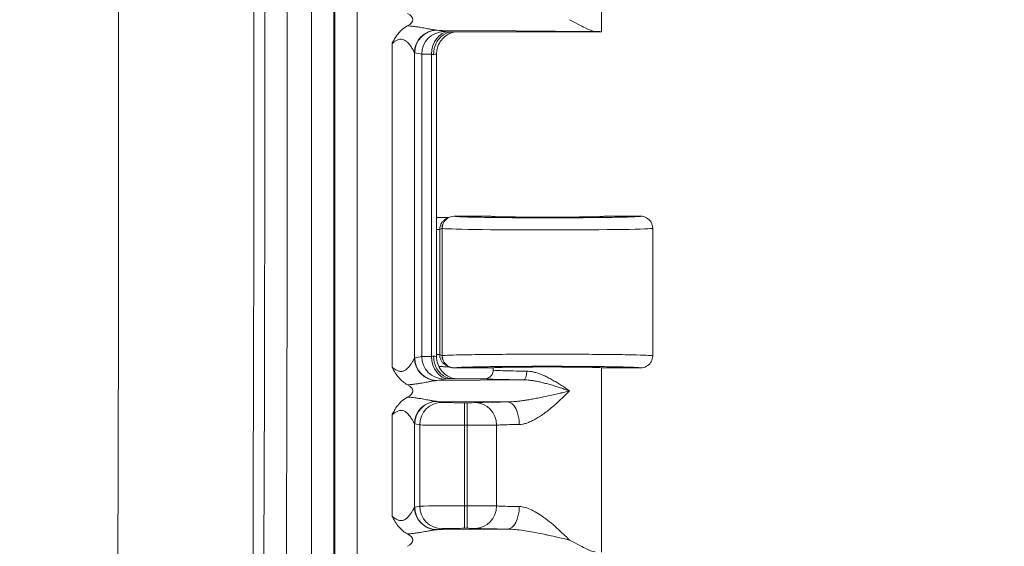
# Model space of a CAD drawing. Header units: inches. Extents: x 0 to 153, y 3 to 96.
# Tile 96 of 132: x 128.27 to 131.11, y 51.09 to 52.61. Entities that reach past the tile are written whole.
import ezdxf

# ---------------------------------------------------------------- set-up
doc = ezdxf.new("R2010")
doc.units = ezdxf.units.IN
doc.header["$LTSCALE"] = 4.5
doc.header["$MEASUREMENT"] = 0
for name, color, linetype, lineweight in [('Dimension (ANSI)', 7, 'Continuous', 9), ('Visible (ANSI)', 7, 'Continuous', 18), ('Visible Narrow (ANSI)', 7, 'Continuous', 5)]:
    doc.layers.add(name, color=color, linetype=linetype, lineweight=lineweight)
doc.styles.add('Note Text (ANSI)', font='arial.ttf')
doc.dimstyles.new('.XXX', dxfattribs={"dimscale": 4.5, "dimtxt": 0.095, "dimasz": 0.125, "dimexe": 0.1875, "dimexo": 0.063, "dimgap": 0.0625, "dimtad": 0, "dimtih": 1, "dimtoh": 1, "dimdec": 3, "dimrnd": 1e-08, "dimzin": 0, "dimdsep": 46, "dimtxsty": 'Note Text (ANSI)', "dimblk": 'Filled-1', "dimcen": 0.09, "dimdle": 0.45, "dimclrd": 256, "dimclre": 256, "dimclrt": 256, "dimadec": 0, "dimazin": 1, "dimtfac": 1.263158, "dimtofl": 0, "dimtmove": 0, "dimatfit": 3, "dimfxl": 1, "dimtolj": 1, "dimtzin": 4, "dimlwd": -1, "dimlwe": -1, "dimarcsym": 0})

# ---------------------------------------------------------------- blocks, each defined once
blk = doc.blocks.new('Filled-1')
at = {"color": 0}
for p, q in [((0, 0), (-1, 0.25)), ((-1, 0.25), (-1, -0.25)), ((-1, 0), (0, 0)), ((-1, -0.25), (0, 0))]:
    blk.add_line(p, q, dxfattribs=at)
at = {"color": 0, "flags": 128}
blk.add_lwpolyline([(-1, -0.25), (0, 0), (-1, 0.25), (-1, -0.25)], dxfattribs=at)
at = {"color": 0}
blk.add_solid([(-1, -0.25), (0, 0), (-1, 0.25), (-1, -0.25)], dxfattribs=at)
blk = doc.blocks.new('*D68')
at = {"layer": 'Defpoints', "color": 0, "transparency": 16777216}
for p in [(128.2716, 63.3379), (128.2716, 41.3129), (133.1091, 41.3129)]:
    blk.add_point(p, dxfattribs=at)
at = {"layer": 'Dimension (ANSI)', "transparency": 16777216}
for p, q in [((128.5551, 63.3379), (133.9529, 63.3379)), ((133.1091, 62.7754), (133.1091, 52.8251)), ((133.1091, 41.8754), (133.1091, 51.8257)), ((128.5551, 41.3129), (133.9529, 41.3129))]:
    blk.add_line(p, q, dxfattribs=at)
at = {"layer": 'Dimension (ANSI)', "transparency": 16777216, "xscale": 0.5625, "yscale": 0.5625, "zscale": 0.5625}
for p, rotation in [((133.1091, 63.3379), 90), ((133.1091, 41.3129), 270)]:
    blk.add_blockref('Filled-1', p, dxfattribs=dict(at, rotation=rotation))
at = {"layer": 'Dimension (ANSI)', "transparency": 16777216, "insert": (132.3842, 52.5438), "char_height": 0.4275, "attachment_point": 1, "style": 'Note Text (ANSI)'}
blk.add_mtext('\\A1;22.03', dxfattribs=at)

msp = doc.modelspace()

# ---------------------------------------------------------------- linework, layer by layer
at = {"layer": 'Visible (ANSI)'}
for p, q in [((129.9504, 52.5754), (129.9504, 53.1075)), ((129.417, 52.5899), (129.417, 52.5899)), ((129.4191, 52.5896), (129.4191, 52.5896)), ((129.4439, 52.5854), (129.4439, 52.5854)), ((129.5223, 52.5754), (129.9504, 52.5754)), ((129.4742, 51.6393), (129.4742, 52.5115)), ((129.4742, 52.0404), (129.4756, 52.0404)), ((129.5096, 52.0405), (129.5027, 52.037)), ((129.5106, 52.0406), (129.5106, 52.0406)), ((129.6304, 52.0441), (129.5252, 52.0441)), ((130.0629, 52.0441), (129.9579, 52.0441)), ((129.5076, 52.039), (129.5077, 52.039)), ((130.0979, 52.0091), (130.0979, 51.6416)), ((129.417, 51.609), (129.417, 51.609)), ((129.4191, 51.6047), (129.4191, 51.6047)), ((129.5027, 51.6138), (129.5096, 51.6103)), ((129.5106, 51.6102), (129.5106, 51.6102)), ((129.5252, 51.6066), (129.6304, 51.6066)), ((129.6379, 51.6004), (129.6379, 51.6075)), ((129.9504, 51.0754), (129.9504, 51.6075)), ((129.9579, 51.6066), (130.0629, 51.6066)), ((129.417, 51.5609), (129.417, 51.5609)), ((129.4439, 51.5654), (129.4439, 51.5654)), ((129.6129, 51.5754), (129.5223, 51.5754)), ((129.417, 51.5199), (129.417, 51.5199)), ((129.4191, 51.5196), (129.4191, 51.5196)), ((129.4439, 51.5154), (129.4439, 51.5154)), ((129.417, 51.179), (129.417, 51.179)), ((129.4191, 51.1747), (129.4191, 51.1747)), ((129.4439, 51.1354), (129.4439, 51.1354)), ((129.417, 51.1309), (129.417, 51.1309))]:
    msp.add_line(p, q, dxfattribs=at)
for centre, major_axis, ratio, start_param, end_param in [((129.3352, 52.6104), (0.0702, 0), 0.412637, 5.621879, 6.945485), ((129.7941, 52.5754), (0.1562, 0), 0.017455, 6.275185, 6.772124), ((129.5252, 52.0091), (0, 0.035), 0.999239, 0, 1.570796), ((129.7941, 52.0441), (0.1638, 0), 0.017455, 3.141593, 6.283185), ((129.5252, 51.6416), (0, -0.035), 0.999239, 4.712389, 6.283185), ((129.7941, 51.6066), (0.1638, 0), 0.017455, 0, 3.141593), ((129.3352, 51.5404), (0.0702, 0), 0.412637, 5.621879, 6.945485), ((129.3352, 51.1104), (0.0702, 0), 0.412637, 5.621879, 6.945485)]:
    msp.add_ellipse(centre, major_axis=major_axis, ratio=ratio, start_param=start_param, end_param=end_param, dxfattribs=at)
for points, knots in [([(129.8576, 52.6104), (129.8733, 52.6025), (129.8905, 52.5931), (129.9138, 52.5816), (129.9247, 52.5769), (129.9321, 52.5767)], [0.0000001, 0.0000001, 0.0000001, 0.0000001, 0.1445086, 0.1445086, 0.2629399, 0.2629399, 0.2629399, 0.2629399]), ([(129.3458, 52.5418), (129.3461, 52.5424), (129.3464, 52.543), (129.3467, 52.5435), (129.3488, 52.5475), (129.351, 52.5514), (129.3532, 52.5552), (129.3557, 52.5593), (129.3583, 52.5633), (129.3613, 52.5673), (129.3619, 52.5681), (129.3626, 52.569), (129.3633, 52.5698), (129.3663, 52.5736), (129.3697, 52.5773), (129.3735, 52.5807), (129.3785, 52.5852), (129.3842, 52.5892), (129.3906, 52.5926)], [0, 0, 0, 0, 0.0298708, 0.0298708, 0.0298708, 0.2316667, 0.2316667, 0.2316667, 0.4514503, 0.4514503, 0.4514503, 0.5, 0.5, 0.5, 0.7152093, 0.7152093, 0.7152093, 1, 1, 1, 1]), ([(129.4658, 52.5104), (129.4658, 52.5218), (129.4684, 52.5332), (129.4734, 52.543), (129.4783, 52.5527), (129.4854, 52.5609), (129.4939, 52.5666), (129.5025, 52.5723), (129.5126, 52.5754), (129.5223, 52.5754)], [0, 0, 0, 0, 0.3333333, 0.3333333, 0.3333333, 0.6666667, 0.6666667, 0.6666667, 1, 1, 1, 1]), ([(129.5279, 52.5754), (129.5269, 52.5752), (129.5256, 52.575), (129.5229, 52.5743), (129.5215, 52.574), (129.5181, 52.573), (129.5161, 52.5722), (129.5108, 52.57), (129.5075, 52.5683), (129.4997, 52.5634), (129.4952, 52.5596), (129.4868, 52.5505), (129.483, 52.5447), (129.4773, 52.5323), (129.4754, 52.5255), (129.4744, 52.5163), (129.4742, 52.5139), (129.4742, 52.5115)], [0.1318312, 0.1318312, 0.1318312, 0.1318312, 0.1457618, 0.1457618, 0.1578682, 0.1578682, 0.1748023, 0.1748023, 0.202833, 0.202833, 0.2464071, 0.2464071, 0.2978662, 0.2978662, 0.3504103, 0.3504103, 0.3686126, 0.3686126, 0.3686126, 0.3686126]), ([(129.4756, 52.0404), (129.4791, 52.0404), (129.4826, 52.0404), (129.4898, 52.0404), (129.4935, 52.0404), (129.5014, 52.0405), (129.506, 52.0406), (129.5099, 52.0406)], [-0.05177883, -0.05177883, -0.05177883, -0.05177883, -0.04080932, -0.04080932, -0.02835262, -0.02835262, -0.01327893, -0.01327893, -0.01327893, -0.01327893]), ([(130.0629, 52.0441), (130.069, 52.0441), (130.0751, 52.0425), (130.0804, 52.0394), (130.0857, 52.0364), (130.0901, 52.0319), (130.0932, 52.0266), (130.0962, 52.0213), (130.0979, 52.0152), (130.0979, 52.0091)], [0, 0, 0, 0, 0.333333, 0.333333, 0.333333, 0.666667, 0.666667, 0.666667, 1, 1, 1, 1]), ([(129.4658, 51.6404), (129.4658, 51.6291), (129.4683, 51.6178), (129.4733, 51.608), (129.4782, 51.5981), (129.4856, 51.5897), (129.4941, 51.5841), (129.5026, 51.5784), (129.5122, 51.5754), (129.5223, 51.5754)], [0, 0, 0, 0, 0.333333, 0.333333, 0.333333, 0.666667, 0.666667, 0.666667, 1, 1, 1, 1]), ([(129.4742, 51.6393), (129.4742, 51.6323), (129.4754, 51.6252), (129.4799, 51.612), (129.4832, 51.6057), (129.4915, 51.5947), (129.4965, 51.5898), (129.5049, 51.584), (129.5078, 51.5823), (129.5136, 51.5795), (129.5164, 51.5784), (129.5211, 51.5769), (129.5229, 51.5764), (129.5254, 51.5758), (129.5263, 51.5757), (129.5273, 51.5755), (129.5276, 51.5754), (129.5279, 51.5754)], [0, 0, 0, 0, 0.0535076, 0.0535076, 0.1061106, 0.1061106, 0.1586962, 0.1586962, 0.1843358, 0.1843358, 0.2080063, 0.2080063, 0.2241532, 0.2241532, 0.2327129, 0.2327129, 0.2367123, 0.2367123, 0.2367123, 0.2367123]), ([(130.0979, 51.6416), (130.0979, 51.6355), (130.0962, 51.6294), (130.0932, 51.6241), (130.0917, 51.6215), (130.0897, 51.619), (130.0876, 51.6169), (130.0855, 51.6148), (130.083, 51.6129), (130.0804, 51.6113), (130.0751, 51.6083), (130.069, 51.6066), (130.0629, 51.6066)], [0, 0, 0, 0, 0.333333, 0.333333, 0.333333, 0.50007, 0.50007, 0.50007, 0.666667, 0.666667, 0.666667, 1, 1, 1, 1]), ([(129.3905, 51.5582), (129.381, 51.5633), (129.3725, 51.5701), (129.3652, 51.5787), (129.3579, 51.5872), (129.3518, 51.5975), (129.3458, 51.609)], [0, 0, 0, 0, 0.5, 0.5, 0.5, 1, 1, 1, 1]), ([(129.5099, 51.6102), (129.5058, 51.6102), (129.5016, 51.6103), (129.4936, 51.6103), (129.4899, 51.6104), (129.4844, 51.6104), (129.4827, 51.6104), (129.481, 51.6104)], [-0.09532598, -0.09532598, -0.09532598, -0.09532598, -0.05709417, -0.05709417, -0.0267272, -0.0267272, -0.01370059, -0.01370059, -0.01370059, -0.01370059]), ([(129.6129, 51.5754), (129.6172, 51.5754), (129.6216, 51.5766), (129.6254, 51.5787), (129.629, 51.5808), (129.6321, 51.5839), (129.6343, 51.5874)], [0, 0, 0, 0, 0.3333333, 0.3333333, 0.3333333, 0.6523027, 0.6523027, 0.6523027, 0.6523027]), ([(129.3458, 51.4718), (129.3461, 51.4724), (129.3464, 51.473), (129.3467, 51.4735), (129.3488, 51.4775), (129.351, 51.4814), (129.3532, 51.4852), (129.3557, 51.4893), (129.3583, 51.4933), (129.3613, 51.4973), (129.3619, 51.4981), (129.3626, 51.499), (129.3633, 51.4998), (129.3663, 51.5036), (129.3697, 51.5073), (129.3735, 51.5107), (129.3785, 51.5152), (129.3842, 51.5192), (129.3906, 51.5226)], [0, 0, 0, 0, 0.0298692, 0.0298692, 0.0298692, 0.2316567, 0.2316567, 0.2316567, 0.4514363, 0.4514363, 0.4514363, 0.5, 0.5, 0.5, 0.7151985, 0.7151985, 0.7151985, 1, 1, 1, 1]), ([(129.3905, 51.1282), (129.381, 51.1333), (129.3725, 51.1401), (129.3652, 51.1487), (129.3579, 51.1572), (129.3518, 51.1675), (129.3458, 51.179)], [0, 0, 0, 0, 0.5, 0.5, 0.5, 1, 1, 1, 1]), ([(129.8576, 51.1104), (129.8733, 51.1025), (129.8905, 51.0931), (129.9138, 51.0816), (129.9247, 51.0769), (129.9321, 51.0767)], [0.0000001, 0.0000001, 0.0000001, 0.0000001, 0.1445086, 0.1445086, 0.2629399, 0.2629399, 0.2629399, 0.2629399])]:
    msp.add_open_spline(points, degree=3, knots=knots, dxfattribs=at)
for points in [[(129.5077, 51.6117), (129.5077, 51.6117), (129.5077, 51.6117), (129.5076, 51.6117)], [(129.6343, 51.5874), (129.6354, 51.5893), (129.6363, 51.5914), (129.6369, 51.5935)], [(129.6369, 51.5935), (129.6375, 51.5955), (129.6378, 51.5975), (129.6379, 51.5995)], [(129.6379, 51.6004), (129.6379, 51.6004), (129.6379, 51.6004), (129.6379, 51.6004)], [(129.6379, 51.5995), (129.6379, 51.5998), (129.6379, 51.6001), (129.6379, 51.6004)]]:
    msp.add_open_spline(points, degree=3, dxfattribs=at)
at = {"layer": 'Visible Narrow (ANSI)'}
for p, q in [((129.1134, 62.2844), (129.1134, 42.3664)), ((129.1784, 62.2844), (129.1784, 42.3664)), ((129.1804, 42.3646), (129.1804, 62.2862)), ((129.2454, 42.3646), (129.2454, 62.2862)), ((129.9321, 52.5767), (129.4761, 52.5803)), ((129.4761, 52.5803), (129.4962, 52.5763)), ((129.3458, 52.5418), (129.3458, 51.609)), ((129.4106, 52.5158), (129.4106, 51.635)), ((129.4114, 52.5153), (129.4315, 52.5113)), ((129.4315, 52.5113), (129.4315, 51.6395)), ((129.4598, 52.5107), (129.4598, 51.6401)), ((129.5255, 52.044), (129.5252, 52.0441)), ((129.4833, 52.0057), (129.4742, 52.0057)), ((129.4902, 52.0091), (129.4833, 52.0057)), ((129.4833, 51.6451), (129.4833, 52.0057)), ((129.4906, 52.009), (129.4902, 52.0091)), ((129.4906, 52.009), (129.4906, 51.6418)), ((129.4833, 51.6451), (129.4742, 51.6451)), ((129.4833, 51.6451), (129.4902, 51.6416)), ((129.4114, 51.6355), (129.4315, 51.6395)), ((129.4902, 51.6416), (129.4906, 51.6418)), ((129.5252, 51.6066), (129.5255, 51.6068)), ((129.4761, 51.5705), (129.4962, 51.5745)), ((129.4761, 51.5705), (129.7251, 51.5725)), ((129.6792, 51.5087), (129.4761, 51.5103)), ((129.4761, 51.5103), (129.4904, 51.5075)), ((129.5551, 51.4414), (129.5551, 51.5064)), ((129.5551, 51.5064), (129.5626, 51.5064)), ((129.5626, 51.4414), (129.5626, 51.5064)), ((129.3458, 51.4718), (129.3458, 51.179)), ((129.4106, 51.4458), (129.4106, 51.205)), ((129.4114, 51.4453), (129.4256, 51.4425)), ((129.4256, 51.4425), (129.4256, 51.2083)), ((129.5551, 51.4414), (129.5551, 51.2094)), ((129.5551, 51.4414), (129.5626, 51.4414)), ((129.5626, 51.4414), (129.5626, 51.2094)), ((129.4114, 51.2055), (129.4256, 51.2083)), ((129.5551, 51.2094), (129.5626, 51.2094)), ((129.5551, 51.1444), (129.5551, 51.2094)), ((129.5626, 51.1444), (129.5626, 51.2094)), ((129.4761, 51.1405), (129.4904, 51.1433)), ((129.4761, 51.1405), (129.6792, 51.1421)), ((129.5551, 51.1444), (129.5626, 51.1444))]:
    msp.add_line(p, q, dxfattribs=at)
for radius in [319.9569, 320.3469, 320.3784, 320.4434]:
    msp.add_arc((-191.3998, 52.3254), radius, 358.624571, 1.375429, dxfattribs=at)
for centre, major_axis, ratio, start_param, end_param in [((129.4753, 52.5158), (0.0468, 0.0451), 0.992154, 0.841753, 2.370204), ((129.4761, 52.5153), (0.0127, 0.0637), 0.996044, 0.197689, 1.766964), ((129.4774, 52.6335), (-0.0012, -0.0532), 0.908647, 6.219111, 6.281758), ((129.4962, 52.5113), (0.0127, 0.0637), 0.996044, 0.197683, 1.766962), ((129.5104, 52.5107), (0.0014, 0.065), 0.777979, 0.027761, 1.587613), ((129.4115, 52.6404), (0, -0.1251), 0.08715, 6.193125, 6.265792), ((129.561, 52.5114), (-0.13, 0), 0.008725, 0.087251, 0.679208), ((129.4093, 52.5093), (0.0649, 0), 0.034645, 0.516406, 0.679082), ((129.5255, 52.009), (0.0156, 0.0313), 0.999239, 0.46383, 2.034018), ((129.7941, 52.0091), (-0.3038, 0), 0.015443, 0.034907, 3.141593), ((129.4753, 51.635), (-0.0468, 0.0451), 0.992154, 0.771406, 2.29985), ((129.4761, 51.6355), (0.0127, -0.0637), 0.996044, 4.516222, 6.085497), ((129.561, 51.6394), (-0.13, 0), 0.008726, 5.603966, 6.195927), ((129.4962, 51.6395), (0.0127, -0.0637), 0.996044, 4.516222, 6.085496), ((129.4093, 51.6415), (0.0649, 0), 0.034688, 5.604124, 5.766803), ((129.5104, 51.6401), (0.0014, -0.065), 0.777979, 4.695572, 6.255426), ((129.5256, 51.6418), (0.0156, -0.0313), 0.999239, 4.249159, 5.818936), ((129.7251, 51.5974), (-0.0002, -0.025), 0.380981, 0.018875, 1.573531), ((129.4753, 51.4458), (0.0468, 0.0451), 0.992154, 0.841753, 2.370204), ((129.4761, 51.4453), (0.0127, 0.0637), 0.996044, 0.197689, 1.766964), ((129.4904, 51.4425), (0.0127, 0.0637), 0.996044, 0.19769, 1.766964), ((129.4774, 51.5635), (-0.0012, -0.0532), 0.908647, 6.219111, 6.281758), ((129.5626, 51.5069), (0.025, 0), 0.017456, 4.712414, 5.936139), ((129.5861, 51.4417), (-0.0031, 0.0649), 0.940262, 4.66704, 6.23191), ((129.6792, 51.4437), (-0.0007, 0.065), 0.519437, 4.706878, 6.262761), ((129.4115, 51.5704), (0, -0.1251), 0.08715, 6.193125, 6.265792), ((129.5626, 51.4419), (0.09, 0), 0.004848, 4.712397, 5.936172), ((129.4753, 51.205), (-0.0468, 0.0451), 0.992154, 0.771406, 2.29985), ((129.4761, 51.2055), (0.0127, -0.0637), 0.996044, 4.516222, 6.085497), ((129.5551, 51.2082), (-0.13, 0), 0.008727, 4.712402, 6.195919), ((129.4904, 51.2083), (0.0127, -0.0637), 0.996044, 4.516222, 6.085496), ((129.5861, 51.2091), (-0.0031, -0.0649), 0.940262, 0.051282, 1.616122), ((129.6792, 51.2071), (-0.0007, -0.065), 0.519512, 0.020338, 1.576249)]:
    msp.add_ellipse(centre, major_axis=major_axis, ratio=ratio, start_param=start_param, end_param=end_param, dxfattribs=at)
for points, knots in [([(129.3906, 52.5926), (129.3956, 52.5923), (129.4003, 52.5919), (129.4049, 52.5914), (129.4094, 52.5909), (129.4137, 52.5904), (129.4176, 52.5898), (129.4216, 52.5893), (129.4252, 52.5887), (129.4285, 52.5881), (129.4318, 52.5876), (129.4348, 52.5871), (129.4376, 52.5866), (129.4404, 52.5861), (129.443, 52.5856), (129.4455, 52.5851), (129.4479, 52.5847), (129.4501, 52.5843), (129.4522, 52.5839), (129.4542, 52.5835), (129.4561, 52.5831), (129.4579, 52.5828), (129.4597, 52.5825), (129.4613, 52.5822), (129.4627, 52.582), (129.4642, 52.5817), (129.4656, 52.5815), (129.4668, 52.5813), (129.4681, 52.5811), (129.4692, 52.5809), (129.4702, 52.5808), (129.4713, 52.5807), (129.4722, 52.5806), (129.4731, 52.5805)], [0.0000007, 0.0000007, 0.0000007, 0.0000007, 0.0909091, 0.0909091, 0.0909091, 0.1818182, 0.1818182, 0.1818182, 0.2727273, 0.2727273, 0.2727273, 0.3636364, 0.3636364, 0.3636364, 0.4545455, 0.4545455, 0.4545455, 0.5454545, 0.5454545, 0.5454545, 0.6363636, 0.6363636, 0.6363636, 0.7272727, 0.7272727, 0.7272727, 0.8181818, 0.8181818, 0.8181818, 0.9090909, 0.9090909, 0.9090909, 1, 1, 1, 1]), ([(129.3458, 52.5418), (129.3484, 52.5437), (129.3509, 52.5455), (129.3534, 52.5472), (129.3559, 52.5488), (129.3585, 52.5503), (129.361, 52.5515), (129.3635, 52.5526), (129.366, 52.5535), (129.3686, 52.5539), (129.3711, 52.5543), (129.3737, 52.5543), (129.3762, 52.5538), (129.3786, 52.5533), (129.3811, 52.5522), (129.3833, 52.5509), (129.3856, 52.5495), (129.3877, 52.5479), (129.3896, 52.5461), (129.3915, 52.5443), (129.3932, 52.5425), (129.3947, 52.5407), (129.3962, 52.5389), (129.3976, 52.5372), (129.3988, 52.5355), (129.4, 52.5339), (129.4011, 52.5323), (129.402, 52.5308), (129.403, 52.5294), (129.4038, 52.528), (129.4046, 52.5267), (129.4054, 52.5255), (129.406, 52.5243), (129.4066, 52.5233), (129.4072, 52.5222), (129.4077, 52.5213), (129.4082, 52.5205), (129.4086, 52.5197), (129.409, 52.519), (129.4093, 52.5183), (129.4096, 52.5177), (129.4099, 52.5172), (129.4101, 52.5168), (129.4103, 52.5164), (129.4105, 52.516), (129.4106, 52.5158)], [0, 0, 0, 0, 0.0666667, 0.0666667, 0.0666667, 0.1333333, 0.1333333, 0.1333333, 0.2, 0.2, 0.2, 0.2666667, 0.2666667, 0.2666667, 0.3333333, 0.3333333, 0.3333333, 0.4, 0.4, 0.4, 0.4666667, 0.4666667, 0.4666667, 0.5333333, 0.5333333, 0.5333333, 0.6, 0.6, 0.6, 0.6666667, 0.6666667, 0.6666667, 0.7333333, 0.7333333, 0.7333333, 0.8, 0.8, 0.8, 0.8666667, 0.8666667, 0.8666667, 0.9333333, 0.9333333, 0.9333333, 1, 1, 1, 1]), ([(129.4962, 52.5763), (129.4968, 52.5762), (129.4982, 52.5761), (129.5003, 52.576), (129.5004, 52.576), (129.5006, 52.576), (129.5007, 52.576), (129.503, 52.5759), (129.5062, 52.5758), (129.5104, 52.5757)], [0, 0, 0, 0, 0.4747361, 0.4747361, 0.4747361, 0.5, 0.5, 0.5, 1, 1, 1, 1]), ([(129.4658, 52.5104), (129.4686, 52.5106), (129.4728, 52.5109), (129.4742, 52.5113), (129.4742, 52.5115)], [0, 0, 0, 0, 0.5, 0.9673261, 0.9673261, 0.9673261, 0.9673261]), ([(130.0629, 52.0441), (130.0629, 52.0438), (130.0609, 52.0435), (130.0568, 52.0431), (130.0553, 52.043), (130.0535, 52.0429), (130.0515, 52.0428), (130.045, 52.0424), (130.0359, 52.042), (130.0243, 52.0417), (130.0222, 52.0416), (130.0201, 52.0416), (130.0179, 52.0415), (130.0038, 52.0412), (129.9866, 52.0408), (129.967, 52.0405), (129.9664, 52.0405), (129.9657, 52.0405), (129.9651, 52.0405), (129.9447, 52.0402), (129.9219, 52.04), (129.8975, 52.0398), (129.8954, 52.0398), (129.8932, 52.0398), (129.8911, 52.0398), (129.8686, 52.0396), (129.845, 52.0395), (129.8211, 52.0395), (129.8156, 52.0395), (129.8102, 52.0394), (129.8047, 52.0394), (129.7838, 52.0394), (129.7628, 52.0395), (129.7423, 52.0395), (129.7339, 52.0396), (129.7255, 52.0396), (129.7173, 52.0396), (129.7002, 52.0397), (129.6836, 52.0398), (129.6678, 52.04), (129.6574, 52.0401), (129.6474, 52.0402), (129.6379, 52.0403), (129.626, 52.0405), (129.6149, 52.0406), (129.6047, 52.0408), (129.5943, 52.041), (129.5849, 52.0412), (129.5766, 52.0414), (129.5703, 52.0415), (129.5645, 52.0417), (129.5595, 52.0418), (129.5515, 52.0421), (129.5452, 52.0423), (129.5403, 52.0426), (129.538, 52.0427), (129.536, 52.0428), (129.5342, 52.0429), (129.5299, 52.0432), (129.5274, 52.0435), (129.5262, 52.0438), (129.5259, 52.0438), (129.5257, 52.0439), (129.5255, 52.044)], [0, 0, 0, 0, 0.0661777, 0.0661777, 0.0661777, 0.0909091, 0.0909091, 0.0909091, 0.1681587, 0.1681587, 0.1681587, 0.1818182, 0.1818182, 0.1818182, 0.269862, 0.269862, 0.269862, 0.2727273, 0.2727273, 0.2727273, 0.3636364, 0.3636364, 0.3636364, 0.3715853, 0.3715853, 0.3715853, 0.4545455, 0.4545455, 0.4545455, 0.4733454, 0.4733454, 0.4733454, 0.5454545, 0.5454545, 0.5454545, 0.5749069, 0.5749069, 0.5749069, 0.6363636, 0.6363636, 0.6363636, 0.6767631, 0.6767631, 0.6767631, 0.7272727, 0.7272727, 0.7272727, 0.778755, 0.778755, 0.778755, 0.8181818, 0.8181818, 0.8181818, 0.88, 0.88, 0.88, 0.9090909, 0.9090909, 0.9090909, 0.98157, 0.98157, 0.98157, 1, 1, 1, 1]), ([(129.4833, 52.0057), (129.4833, 52.0075), (129.4836, 52.0114), (129.4852, 52.0176), (129.4882, 52.0239), (129.4928, 52.0301), (129.4981, 52.0345), (129.5017, 52.0365), (129.5027, 52.037)], [0, 0, 0, 0, 0.1428571, 0.2857143, 0.4285714, 0.5714286, 0.7142857, 0.7661053, 0.7661053, 0.7661053, 0.7661053]), ([(129.5027, 51.6138), (129.5019, 51.6142), (129.499, 51.6158), (129.494, 51.6195), (129.4885, 51.6261), (129.4844, 51.6347), (129.4833, 51.6415), (129.4833, 51.6451)], [0.3720059, 0.3720059, 0.3720059, 0.3720059, 0.4285714, 0.5714286, 0.7142857, 0.8571429, 1, 1, 1, 1]), ([(129.3458, 51.609), (129.3463, 51.6086), (129.3468, 51.6082), (129.3473, 51.6079), (129.3506, 51.6055), (129.3536, 51.6033), (129.3567, 51.6015), (129.3576, 51.601), (129.3585, 51.6005), (129.3594, 51.6001), (129.3621, 51.5987), (129.3647, 51.5977), (129.3672, 51.5972), (129.3684, 51.5969), (129.3696, 51.5967), (129.3708, 51.5966), (129.3728, 51.5965), (129.3746, 51.5966), (129.3764, 51.597), (129.3777, 51.5973), (129.3789, 51.5977), (129.3801, 51.5982), (129.3814, 51.5988), (129.3826, 51.5995), (129.3838, 51.6002), (129.3851, 51.601), (129.3863, 51.6019), (129.3874, 51.6028), (129.3882, 51.6034), (129.389, 51.6041), (129.3897, 51.6048), (129.391, 51.606), (129.3921, 51.6071), (129.3932, 51.6083), (129.3937, 51.6088), (129.3941, 51.6094), (129.3946, 51.6099), (129.3957, 51.6112), (129.3968, 51.6126), (129.3978, 51.6139), (129.398, 51.6142), (129.3982, 51.6145), (129.3985, 51.6148), (129.3996, 51.6163), (129.4005, 51.6177), (129.4014, 51.619), (129.4015, 51.6192), (129.4016, 51.6193), (129.4017, 51.6194), (129.4026, 51.6209), (129.4035, 51.6222), (129.4043, 51.6235), (129.405, 51.6248), (129.4057, 51.6259), (129.4064, 51.627), (129.4064, 51.6272), (129.4065, 51.6273), (129.4066, 51.6274), (129.4071, 51.6284), (129.4076, 51.6292), (129.408, 51.63), (129.4081, 51.6302), (129.4082, 51.6304), (129.4083, 51.6306), (129.4087, 51.6312), (129.4089, 51.6318), (129.4092, 51.6323), (129.4093, 51.6325), (129.4094, 51.6327), (129.4095, 51.6329), (129.4097, 51.6333), (129.4099, 51.6336), (129.4101, 51.6339), (129.4102, 51.6341), (129.4103, 51.6343), (129.4103, 51.6345), (129.4104, 51.6347), (129.4105, 51.6348), (129.4106, 51.635)], [0, 0, 0, 0, 0.009557, 0.009557, 0.009557, 0.0714286, 0.0714286, 0.0714286, 0.0895597, 0.0895597, 0.0895597, 0.1428571, 0.1428571, 0.1428571, 0.1687848, 0.1687848, 0.1687848, 0.2142857, 0.2142857, 0.2142857, 0.2482034, 0.2482034, 0.2482034, 0.2857143, 0.2857143, 0.2857143, 0.3274285, 0.3274285, 0.3274285, 0.3571429, 0.3571429, 0.3571429, 0.4066429, 0.4066429, 0.4066429, 0.4285714, 0.4285714, 0.4285714, 0.4859161, 0.4859161, 0.4859161, 0.5, 0.5, 0.5, 0.5651615, 0.5651615, 0.5651615, 0.5714286, 0.5714286, 0.5714286, 0.6428571, 0.6428571, 0.6428571, 0.7142857, 0.7142857, 0.7142857, 0.72364, 0.72364, 0.72364, 0.7857143, 0.7857143, 0.7857143, 0.8029065, 0.8029065, 0.8029065, 0.8571429, 0.8571429, 0.8571429, 0.8821476, 0.8821476, 0.8821476, 0.9285714, 0.9285714, 0.9285714, 0.9614561, 0.9614561, 0.9614561, 1, 1, 1, 1]), ([(129.4106, 51.635), (129.4107, 51.6351), (129.411, 51.6353), (129.4112, 51.6354), (129.4114, 51.6355)], [0.0000001, 0.0000001, 0.0000001, 0.0000001, 0.5, 1, 1, 1, 1]), ([(129.4742, 51.6393), (129.4742, 51.6395), (129.4728, 51.6399), (129.4686, 51.6402), (129.4658, 51.6404)], [0.0327045, 0.0327045, 0.0327045, 0.0327045, 0.5, 1, 1, 1, 1]), ([(129.5255, 51.6068), (129.5259, 51.607), (129.527, 51.6072), (129.5288, 51.6074), (129.5311, 51.6076), (129.5343, 51.6079), (129.5387, 51.6081), (129.543, 51.6083), (129.5484, 51.6086), (129.5547, 51.6088), (129.5599, 51.609), (129.5658, 51.6091), (129.5722, 51.6093), (129.5815, 51.6095), (129.5919, 51.6098), (129.6035, 51.61), (129.6098, 51.6101), (129.6164, 51.6102), (129.6234, 51.6103), (129.6379, 51.6105), (129.6537, 51.6107), (129.6704, 51.6108), (129.6762, 51.6109), (129.6821, 51.6109), (129.688, 51.611), (129.7076, 51.6111), (129.7282, 51.6112), (129.7492, 51.6113), (129.7531, 51.6113), (129.7571, 51.6113), (129.7611, 51.6113), (129.7847, 51.6114), (129.8087, 51.6114), (129.8322, 51.6113), (129.8338, 51.6113), (129.8353, 51.6113), (129.8368, 51.6113), (129.8618, 51.6112), (129.8863, 51.6111), (129.9092, 51.6109), (129.91, 51.6109), (129.9108, 51.6109), (129.9116, 51.6109), (129.9336, 51.6107), (129.9541, 51.6104), (129.9723, 51.6102), (129.9749, 51.6101), (129.9774, 51.6101), (129.9798, 51.61), (129.9957, 51.6098), (130.0097, 51.6095), (130.0214, 51.6092), (130.0245, 51.6091), (130.0275, 51.609), (130.0303, 51.6089), (130.0396, 51.6086), (130.047, 51.6083), (130.0524, 51.6079), (130.0547, 51.6078), (130.0566, 51.6077), (130.0582, 51.6075), (130.0613, 51.6072), (130.0629, 51.6069), (130.0629, 51.6066)], [0, 0, 0, 0, 0.0404823, 0.0404823, 0.0404823, 0.0909091, 0.0909091, 0.0909091, 0.1408952, 0.1408952, 0.1408952, 0.1818182, 0.1818182, 0.1818182, 0.2405294, 0.2405294, 0.2405294, 0.2727273, 0.2727273, 0.2727273, 0.3402922, 0.3402922, 0.3402922, 0.3636364, 0.3636364, 0.3636364, 0.4400719, 0.4400719, 0.4400719, 0.4545455, 0.4545455, 0.4545455, 0.5398613, 0.5398613, 0.5398613, 0.5454545, 0.5454545, 0.5454545, 0.6363636, 0.6363636, 0.6363636, 0.6396598, 0.6396598, 0.6396598, 0.7272727, 0.7272727, 0.7272727, 0.739467, 0.739467, 0.739467, 0.8181818, 0.8181818, 0.8181818, 0.8392196, 0.8392196, 0.8392196, 0.9090909, 0.9090909, 0.9090909, 0.9393164, 0.9393164, 0.9393164, 1, 1, 1, 1]), ([(129.6379, 51.6004), (129.6379, 51.6001), (129.6425, 51.5994), (129.6625, 51.5986), (129.6937, 51.5979), (129.7204, 51.5976), (129.7346, 51.5974)], [0.0005234, 0.0005234, 0.0005234, 0.0005234, 0.25, 0.5, 0.75, 1, 1, 1, 1]), ([(129.7346, 51.5974), (129.7374, 51.5974), (129.7404, 51.5972), (129.7435, 51.5968), (129.7466, 51.5965), (129.7497, 51.5959), (129.7531, 51.5952), (129.7564, 51.5944), (129.7598, 51.5935), (129.7634, 51.5924), (129.767, 51.5913), (129.7707, 51.59), (129.7746, 51.5885), (129.7784, 51.587), (129.7824, 51.5853), (129.7864, 51.5835), (129.7904, 51.5817), (129.7944, 51.5797), (129.7985, 51.5775), (129.8026, 51.5754), (129.8068, 51.5731), (129.8109, 51.5708), (129.815, 51.5684), (129.8191, 51.566), (129.8232, 51.5635), (129.8272, 51.561), (129.8313, 51.5584), (129.8352, 51.5558), (129.8391, 51.5532), (129.843, 51.5506), (129.8467, 51.548), (129.8505, 51.5455), (129.8541, 51.5429), (129.8576, 51.5404)], [0.0000002, 0.0000002, 0.0000002, 0.0000002, 0.0909091, 0.0909091, 0.0909091, 0.1818182, 0.1818182, 0.1818182, 0.2727273, 0.2727273, 0.2727273, 0.3636364, 0.3636364, 0.3636364, 0.4545455, 0.4545455, 0.4545455, 0.5454545, 0.5454545, 0.5454545, 0.6363636, 0.6363636, 0.6363636, 0.7272727, 0.7272727, 0.7272727, 0.8181818, 0.8181818, 0.8181818, 0.9090909, 0.9090909, 0.9090909, 1, 1, 1, 1]), ([(129.3905, 51.5582), (129.3957, 51.5585), (129.4054, 51.5593), (129.4174, 51.5609), (129.4278, 51.5625), (129.4367, 51.564), (129.4445, 51.5655), (129.4512, 51.5667), (129.4571, 51.5678), (129.4622, 51.5687), (129.4665, 51.5695), (129.4702, 51.57), (129.4722, 51.5702), (129.4731, 51.5703)], [0, 0, 0, 0, 0.0909091, 0.1818182, 0.2727273, 0.3636364, 0.4545455, 0.5454545, 0.6363636, 0.7272727, 0.8181818, 0.9090909, 0.999999, 0.999999, 0.999999, 0.999999]), ([(129.4962, 51.5745), (129.4964, 51.5745), (129.4967, 51.5746), (129.4972, 51.5746), (129.4977, 51.5747), (129.4983, 51.5747), (129.499, 51.5747), (129.4997, 51.5748), (129.5006, 51.5748), (129.5017, 51.5749), (129.5028, 51.5749), (129.504, 51.5749), (129.5055, 51.575), (129.5069, 51.575), (129.5085, 51.5751), (129.5104, 51.5751)], [0, 0, 0, 0, 0.2, 0.2, 0.2, 0.4, 0.4, 0.4, 0.6, 0.6, 0.6, 0.8, 0.8, 0.8, 1, 1, 1, 1]), ([(129.5104, 51.5751), (129.5126, 51.5752), (129.5164, 51.5753), (129.5207, 51.5753), (129.5223, 51.5754)], [0, 0, 0, 0, 0.5, 0.9999904, 0.9999904, 0.9999904, 0.9999904]), ([(129.6129, 51.5754), (129.6128, 51.5751), (129.6179, 51.5745), (129.641, 51.5736), (129.6774, 51.5729), (129.7079, 51.5726), (129.7251, 51.5725)], [0, 0, 0, 0, 0.25, 0.5, 0.75, 0.9999993, 0.9999993, 0.9999993, 0.9999993]), ([(129.7251, 51.5725), (129.7279, 51.5724), (129.7309, 51.5723), (129.734, 51.5721), (129.7371, 51.5719), (129.7403, 51.5716), (129.7437, 51.5712), (129.7471, 51.5708), (129.7506, 51.5703), (129.7544, 51.5697), (129.7581, 51.5691), (129.762, 51.5683), (129.766, 51.5675), (129.77, 51.5667), (129.7742, 51.5658), (129.7785, 51.5647), (129.7827, 51.5637), (129.7871, 51.5626), (129.7915, 51.5614), (129.796, 51.5602), (129.8005, 51.5589), (129.805, 51.5576), (129.8095, 51.5563), (129.814, 51.5549), (129.8185, 51.5535), (129.8231, 51.5521), (129.8276, 51.5506), (129.832, 51.5491), (129.8364, 51.5477), (129.8408, 51.5462), (129.8451, 51.5447), (129.8493, 51.5433), (129.8535, 51.5418), (129.8576, 51.5404)], [0, 0, 0, 0, 0.0909091, 0.0909091, 0.0909091, 0.1818182, 0.1818182, 0.1818182, 0.2727273, 0.2727273, 0.2727273, 0.3636364, 0.3636364, 0.3636364, 0.4545455, 0.4545455, 0.4545455, 0.5454545, 0.5454545, 0.5454545, 0.6363636, 0.6363636, 0.6363636, 0.7272727, 0.7272727, 0.7272727, 0.8181818, 0.8181818, 0.8181818, 0.9090909, 0.9090909, 0.9090909, 1, 1, 1, 1]), ([(129.6792, 51.5087), (129.6818, 51.5087), (129.6847, 51.5088), (129.6878, 51.5089), (129.6908, 51.509), (129.6941, 51.5092), (129.6975, 51.5095), (129.701, 51.5098), (129.7046, 51.5101), (129.7084, 51.5105), (129.7122, 51.511), (129.7162, 51.5115), (129.7204, 51.512), (129.7245, 51.5126), (129.7288, 51.5132), (129.7333, 51.5139), (129.7378, 51.5146), (129.7425, 51.5154), (129.7474, 51.5163), (129.7523, 51.5172), (129.7573, 51.5181), (129.7626, 51.5191), (129.7679, 51.5201), (129.7733, 51.5212), (129.779, 51.5224), (129.7846, 51.5235), (129.7905, 51.5248), (129.7965, 51.5261), (129.8026, 51.5274), (129.8089, 51.5289), (129.8154, 51.5304), (129.821, 51.5316), (129.8267, 51.533), (129.8326, 51.5344), (129.8336, 51.5346), (129.8347, 51.5349), (129.8357, 51.5351), (129.8416, 51.5365), (129.8477, 51.538), (129.854, 51.5395), (129.8552, 51.5398), (129.8564, 51.5401), (129.8576, 51.5404)], [0, 0, 0, 0, 0.083333, 0.083333, 0.083333, 0.166667, 0.166667, 0.166667, 0.25, 0.25, 0.25, 0.333333, 0.333333, 0.333333, 0.416667, 0.416667, 0.416667, 0.5, 0.5, 0.5, 0.583333, 0.583333, 0.583333, 0.666667, 0.666667, 0.666667, 0.75, 0.75, 0.75, 0.833333, 0.833333, 0.833333, 0.904288, 0.904288, 0.904288, 0.916667, 0.916667, 0.916667, 0.986789, 0.986789, 0.986789, 1, 1, 1, 1]), ([(129.713, 51.4437), (129.7158, 51.4437), (129.7187, 51.444), (129.7219, 51.4445), (129.7251, 51.4451), (129.7284, 51.4459), (129.7319, 51.4469), (129.7354, 51.448), (129.739, 51.4493), (129.7428, 51.4509), (129.7465, 51.4524), (129.7504, 51.4543), (129.7544, 51.4564), (129.7585, 51.4585), (129.7626, 51.4608), (129.7669, 51.4635), (129.7711, 51.4661), (129.7755, 51.469), (129.7801, 51.4722), (129.7846, 51.4753), (129.7893, 51.4788), (129.7941, 51.4825), (129.7988, 51.4862), (129.8037, 51.4901), (129.8088, 51.4944), (129.8138, 51.4986), (129.8189, 51.5031), (129.8242, 51.508), (129.8295, 51.5128), (129.8349, 51.5179), (129.8405, 51.5233), (129.8461, 51.5287), (129.8518, 51.5344), (129.8576, 51.5404)], [0.0000001, 0.0000001, 0.0000001, 0.0000001, 0.0909091, 0.0909091, 0.0909091, 0.1818182, 0.1818182, 0.1818182, 0.2727273, 0.2727273, 0.2727273, 0.3636364, 0.3636364, 0.3636364, 0.4545455, 0.4545455, 0.4545455, 0.5454545, 0.5454545, 0.5454545, 0.6363636, 0.6363636, 0.6363636, 0.7272727, 0.7272727, 0.7272727, 0.8181818, 0.8181818, 0.8181818, 0.9090909, 0.9090909, 0.9090909, 1, 1, 1, 1]), ([(129.3906, 51.5226), (129.3956, 51.5223), (129.4003, 51.5219), (129.4049, 51.5214), (129.4094, 51.5209), (129.4137, 51.5204), (129.4176, 51.5198), (129.4216, 51.5193), (129.4252, 51.5187), (129.4285, 51.5181), (129.4318, 51.5176), (129.4348, 51.5171), (129.4376, 51.5166), (129.4404, 51.5161), (129.443, 51.5156), (129.4455, 51.5151), (129.4479, 51.5147), (129.4501, 51.5143), (129.4522, 51.5139), (129.4542, 51.5135), (129.4561, 51.5131), (129.4579, 51.5128), (129.4597, 51.5125), (129.4613, 51.5122), (129.4627, 51.512), (129.4642, 51.5117), (129.4656, 51.5115), (129.4668, 51.5113), (129.4681, 51.5111), (129.4692, 51.5109), (129.4702, 51.5108), (129.4713, 51.5107), (129.4722, 51.5106), (129.4731, 51.5105)], [0.0000007, 0.0000007, 0.0000007, 0.0000007, 0.0909091, 0.0909091, 0.0909091, 0.1818182, 0.1818182, 0.1818182, 0.2727273, 0.2727273, 0.2727273, 0.3636364, 0.3636364, 0.3636364, 0.4545455, 0.4545455, 0.4545455, 0.5454545, 0.5454545, 0.5454545, 0.6363636, 0.6363636, 0.6363636, 0.7272727, 0.7272727, 0.7272727, 0.8181818, 0.8181818, 0.8181818, 0.9090909, 0.9090909, 0.9090909, 1, 1, 1, 1]), ([(129.4904, 51.5075), (129.4909, 51.5073), (129.4925, 51.5072), (129.4949, 51.5071), (129.4954, 51.5071), (129.496, 51.5071), (129.4967, 51.5071), (129.4988, 51.507), (129.5015, 51.5069), (129.5046, 51.5068), (129.5065, 51.5068), (129.5084, 51.5068), (129.5105, 51.5067), (129.5131, 51.5067), (129.5158, 51.5066), (129.5188, 51.5066), (129.5224, 51.5066), (129.5262, 51.5065), (129.5301, 51.5065), (129.5321, 51.5065), (129.5341, 51.5065), (129.5361, 51.5065), (129.5415, 51.5064), (129.5471, 51.5064), (129.553, 51.5064), (129.5537, 51.5064), (129.5544, 51.5064), (129.5551, 51.5064)], [0, 0, 0, 0, 0.2, 0.2, 0.2, 0.2457899, 0.2457899, 0.2457899, 0.4, 0.4, 0.4, 0.4896621, 0.4896621, 0.4896621, 0.6, 0.6, 0.6, 0.7336681, 0.7336681, 0.7336681, 0.8, 0.8, 0.8, 0.9782267, 0.9782267, 0.9782267, 1, 1, 1, 1]), ([(129.5861, 51.5067), (129.5918, 51.507), (129.6066, 51.5075), (129.6385, 51.5082), (129.6647, 51.5085), (129.6792, 51.5087)], [0, 0, 0, 0, 0.3333333, 0.6666667, 0.9999995, 0.9999995, 0.9999995, 0.9999995]), ([(129.3458, 51.4718), (129.3484, 51.4737), (129.3509, 51.4755), (129.3534, 51.4772), (129.3559, 51.4788), (129.3585, 51.4803), (129.361, 51.4815), (129.3635, 51.4826), (129.366, 51.4835), (129.3686, 51.4839), (129.3711, 51.4843), (129.3737, 51.4843), (129.3762, 51.4838), (129.3786, 51.4833), (129.3811, 51.4822), (129.3833, 51.4809), (129.3856, 51.4795), (129.3877, 51.4779), (129.3896, 51.4761), (129.3915, 51.4743), (129.3932, 51.4725), (129.3947, 51.4707), (129.3962, 51.4689), (129.3976, 51.4672), (129.3988, 51.4655), (129.4, 51.4639), (129.4011, 51.4623), (129.402, 51.4608), (129.403, 51.4594), (129.4038, 51.458), (129.4046, 51.4567), (129.4054, 51.4555), (129.406, 51.4543), (129.4066, 51.4533), (129.4072, 51.4522), (129.4077, 51.4513), (129.4082, 51.4505), (129.4086, 51.4497), (129.409, 51.449), (129.4093, 51.4483), (129.4096, 51.4477), (129.4099, 51.4472), (129.4101, 51.4468), (129.4103, 51.4464), (129.4105, 51.446), (129.4106, 51.4458)], [0, 0, 0, 0, 0.0666667, 0.0666667, 0.0666667, 0.1333333, 0.1333333, 0.1333333, 0.2, 0.2, 0.2, 0.2666667, 0.2666667, 0.2666667, 0.3333333, 0.3333333, 0.3333333, 0.4, 0.4, 0.4, 0.4666667, 0.4666667, 0.4666667, 0.5333333, 0.5333333, 0.5333333, 0.6, 0.6, 0.6, 0.6666667, 0.6666667, 0.6666667, 0.7333333, 0.7333333, 0.7333333, 0.8, 0.8, 0.8, 0.8666667, 0.8666667, 0.8666667, 0.9333333, 0.9333333, 0.9333333, 1, 1, 1, 1]), ([(129.3458, 51.179), (129.3463, 51.1786), (129.3468, 51.1782), (129.3473, 51.1779), (129.3506, 51.1755), (129.3536, 51.1733), (129.3567, 51.1715), (129.3576, 51.171), (129.3585, 51.1705), (129.3594, 51.1701), (129.3621, 51.1687), (129.3647, 51.1677), (129.3672, 51.1672), (129.3684, 51.1669), (129.3696, 51.1667), (129.3708, 51.1666), (129.3728, 51.1665), (129.3746, 51.1666), (129.3764, 51.167), (129.3777, 51.1673), (129.3789, 51.1677), (129.3801, 51.1682), (129.3814, 51.1688), (129.3826, 51.1695), (129.3838, 51.1702), (129.3851, 51.171), (129.3863, 51.1719), (129.3874, 51.1728), (129.3882, 51.1734), (129.389, 51.1741), (129.3897, 51.1748), (129.391, 51.176), (129.3921, 51.1771), (129.3932, 51.1783), (129.3937, 51.1788), (129.3941, 51.1794), (129.3946, 51.1799), (129.3957, 51.1812), (129.3968, 51.1826), (129.3978, 51.1839), (129.398, 51.1842), (129.3982, 51.1845), (129.3985, 51.1848), (129.3996, 51.1863), (129.4005, 51.1877), (129.4014, 51.189), (129.4015, 51.1892), (129.4016, 51.1893), (129.4017, 51.1894), (129.4026, 51.1909), (129.4035, 51.1922), (129.4043, 51.1935), (129.405, 51.1948), (129.4057, 51.1959), (129.4064, 51.197), (129.4064, 51.1972), (129.4065, 51.1973), (129.4066, 51.1974), (129.4071, 51.1984), (129.4076, 51.1992), (129.408, 51.2), (129.4081, 51.2002), (129.4082, 51.2004), (129.4083, 51.2006), (129.4087, 51.2012), (129.4089, 51.2018), (129.4092, 51.2023), (129.4093, 51.2025), (129.4094, 51.2027), (129.4095, 51.2029), (129.4097, 51.2033), (129.4099, 51.2036), (129.4101, 51.2039), (129.4102, 51.2041), (129.4103, 51.2043), (129.4103, 51.2045), (129.4104, 51.2047), (129.4105, 51.2048), (129.4106, 51.205)], [0, 0, 0, 0, 0.009557, 0.009557, 0.009557, 0.0714286, 0.0714286, 0.0714286, 0.0895597, 0.0895597, 0.0895597, 0.1428571, 0.1428571, 0.1428571, 0.1687848, 0.1687848, 0.1687848, 0.2142857, 0.2142857, 0.2142857, 0.2482034, 0.2482034, 0.2482034, 0.2857143, 0.2857143, 0.2857143, 0.3274285, 0.3274285, 0.3274285, 0.3571429, 0.3571429, 0.3571429, 0.4066429, 0.4066429, 0.4066429, 0.4285714, 0.4285714, 0.4285714, 0.4859161, 0.4859161, 0.4859161, 0.5, 0.5, 0.5, 0.5651615, 0.5651615, 0.5651615, 0.5714286, 0.5714286, 0.5714286, 0.6428571, 0.6428571, 0.6428571, 0.7142857, 0.7142857, 0.7142857, 0.72364, 0.72364, 0.72364, 0.7857143, 0.7857143, 0.7857143, 0.8029065, 0.8029065, 0.8029065, 0.8571429, 0.8571429, 0.8571429, 0.8821476, 0.8821476, 0.8821476, 0.9285714, 0.9285714, 0.9285714, 0.9614561, 0.9614561, 0.9614561, 1, 1, 1, 1]), ([(129.4106, 51.205), (129.4107, 51.2051), (129.411, 51.2053), (129.4112, 51.2054), (129.4114, 51.2055)], [0.0000001, 0.0000001, 0.0000001, 0.0000001, 0.5, 1, 1, 1, 1]), ([(129.5626, 51.2094), (129.5672, 51.2094), (129.5721, 51.2094), (129.5771, 51.2093), (129.5822, 51.2093), (129.5874, 51.2093), (129.5928, 51.2093), (129.5981, 51.2093), (129.6036, 51.2093), (129.6089, 51.2093), (129.6142, 51.2093), (129.6194, 51.2093), (129.6243, 51.2092), (129.6292, 51.2092), (129.6337, 51.2092), (129.6376, 51.2092), (129.6414, 51.2091), (129.6447, 51.2091), (129.6471, 51.2091)], [0, 0, 0, 0, 0.1666667, 0.1666667, 0.1666667, 0.3333333, 0.3333333, 0.3333333, 0.5, 0.5, 0.5, 0.6666667, 0.6666667, 0.6666667, 0.8333333, 0.8333333, 0.8333333, 1, 1, 1, 1]), ([(129.6472, 51.2091), (129.6513, 51.2088), (129.6565, 51.2085), (129.6628, 51.2083), (129.6692, 51.208), (129.6767, 51.2078), (129.6851, 51.2076), (129.6936, 51.2074), (129.7029, 51.2072), (129.713, 51.2071)], [0.0034692, 0.0034692, 0.0034692, 0.0034692, 0.3333333, 0.3333333, 0.3333333, 0.6666667, 0.6666667, 0.6666667, 1, 1, 1, 1]), ([(129.713, 51.2071), (129.7183, 51.207), (129.7296, 51.2052), (129.7483, 51.198), (129.7682, 51.187), (129.7893, 51.1724), (129.8112, 51.1547), (129.834, 51.1341), (129.8497, 51.1185), (129.8576, 51.1104)], [0.0000062, 0.0000062, 0.0000062, 0.0000062, 0.1428571, 0.2857143, 0.4285714, 0.5714286, 0.7142857, 0.8571429, 1, 1, 1, 1]), ([(129.3905, 51.1282), (129.3957, 51.1285), (129.4054, 51.1293), (129.4174, 51.1309), (129.4278, 51.1325), (129.4367, 51.134), (129.4445, 51.1355), (129.4512, 51.1367), (129.4571, 51.1378), (129.4622, 51.1387), (129.4665, 51.1395), (129.4702, 51.14), (129.4722, 51.1402), (129.4731, 51.1403)], [0, 0, 0, 0, 0.0909091, 0.1818182, 0.2727273, 0.3636364, 0.4545455, 0.5454545, 0.6363636, 0.7272727, 0.8181818, 0.9090909, 0.999999, 0.999999, 0.999999, 0.999999]), ([(129.4904, 51.1433), (129.4905, 51.1434), (129.4908, 51.1434), (129.4912, 51.1434), (129.4913, 51.1434), (129.4914, 51.1435), (129.4916, 51.1435), (129.492, 51.1435), (129.4925, 51.1435), (129.4931, 51.1436), (129.4933, 51.1436), (129.4935, 51.1436), (129.4937, 51.1436), (129.4944, 51.1436), (129.4952, 51.1437), (129.4961, 51.1437), (129.4963, 51.1437), (129.4966, 51.1437), (129.4969, 51.1437), (129.4979, 51.1438), (129.499, 51.1438), (129.5001, 51.1438), (129.5005, 51.1438), (129.5009, 51.1439), (129.5012, 51.1439), (129.5025, 51.1439), (129.504, 51.1439), (129.5055, 51.144), (129.506, 51.144), (129.5064, 51.144), (129.5069, 51.144), (129.5085, 51.144), (129.5104, 51.1441), (129.5123, 51.1441), (129.5129, 51.1441), (129.5134, 51.1441), (129.5139, 51.1441), (129.516, 51.1441), (129.5183, 51.1442), (129.5207, 51.1442), (129.5213, 51.1442), (129.5219, 51.1442), (129.5226, 51.1442), (129.5251, 51.1442), (129.5278, 51.1443), (129.5306, 51.1443), (129.5313, 51.1443), (129.5319, 51.1443), (129.5326, 51.1443), (129.5355, 51.1443), (129.5386, 51.1443), (129.5417, 51.1443), (129.5423, 51.1443), (129.543, 51.1443), (129.5436, 51.1443), (129.5468, 51.1444), (129.55, 51.1444), (129.5532, 51.1444), (129.5539, 51.1444), (129.5545, 51.1444), (129.5551, 51.1444)], [0, 0, 0, 0, 0.0741824, 0.0741824, 0.0741824, 0.1, 0.1, 0.1, 0.1750086, 0.1750086, 0.1750086, 0.2, 0.2, 0.2, 0.276181, 0.276181, 0.276181, 0.3, 0.3, 0.3, 0.3772256, 0.3772256, 0.3772256, 0.4, 0.4, 0.4, 0.4782637, 0.4782637, 0.4782637, 0.5, 0.5, 0.5, 0.5792969, 0.5792969, 0.5792969, 0.6, 0.6, 0.6, 0.6803862, 0.6803862, 0.6803862, 0.7, 0.7, 0.7, 0.7814699, 0.7814699, 0.7814699, 0.8, 0.8, 0.8, 0.8824353, 0.8824353, 0.8824353, 0.9, 0.9, 0.9, 0.9837388, 0.9837388, 0.9837388, 1, 1, 1, 1]), ([(129.5626, 51.1444), (129.5636, 51.1444), (129.5646, 51.1444), (129.5657, 51.1444), (129.566, 51.1444), (129.5663, 51.1444), (129.5666, 51.1444), (129.5679, 51.1444), (129.5692, 51.1443), (129.5706, 51.1443), (129.5707, 51.1443), (129.5708, 51.1443), (129.5709, 51.1443), (129.5724, 51.1443), (129.5739, 51.1443), (129.5754, 51.1443), (129.5755, 51.1443), (129.5756, 51.1443), (129.5757, 51.1443), (129.5771, 51.1443), (129.5784, 51.1443), (129.5797, 51.1442), (129.58, 51.1442), (129.5803, 51.1442), (129.5805, 51.1442), (129.5816, 51.1442), (129.5825, 51.1442), (129.5834, 51.1442), (129.5838, 51.1442), (129.5841, 51.1441), (129.5845, 51.1441), (129.5851, 51.1441), (129.5856, 51.1441), (129.5861, 51.1441)], [0, 0, 0, 0, 0.1296887, 0.1296887, 0.1296887, 0.1666667, 0.1666667, 0.1666667, 0.3204005, 0.3204005, 0.3204005, 0.3333333, 0.3333333, 0.3333333, 0.5, 0.5, 0.5, 0.5107382, 0.5107382, 0.5107382, 0.6666667, 0.6666667, 0.6666667, 0.7009692, 0.7009692, 0.7009692, 0.8333333, 0.8333333, 0.8333333, 0.8922142, 0.8922142, 0.8922142, 1, 1, 1, 1]), ([(129.6792, 51.1421), (129.6847, 51.1421), (129.6907, 51.1418), (129.6972, 51.1413), (129.7037, 51.1408), (129.7107, 51.14), (129.7181, 51.1391), (129.7255, 51.1381), (129.7333, 51.1369), (129.7414, 51.1355), (129.7496, 51.1341), (129.7582, 51.1326), (129.7671, 51.1308), (129.7746, 51.1293), (129.7825, 51.1277), (129.7906, 51.126), (129.792, 51.1256), (129.7935, 51.1253), (129.795, 51.125), (129.8017, 51.1235), (129.8086, 51.122), (129.8156, 51.1204), (129.8188, 51.1197), (129.8219, 51.1189), (129.8251, 51.1182), (129.8313, 51.1167), (129.8376, 51.1152), (129.8441, 51.1137), (129.8485, 51.1126), (129.853, 51.1115), (129.8576, 51.1104)], [0.000009, 0.000009, 0.000009, 0.000009, 0.1428571, 0.1428571, 0.1428571, 0.2857143, 0.2857143, 0.2857143, 0.4285714, 0.4285714, 0.4285714, 0.5714286, 0.5714286, 0.5714286, 0.6924284, 0.6924284, 0.6924284, 0.7142857, 0.7142857, 0.7142857, 0.8133053, 0.8133053, 0.8133053, 0.8571429, 0.8571429, 0.8571429, 0.9417629, 0.9417629, 0.9417629, 1, 1, 1, 1])]:
    msp.add_open_spline(points, degree=3, knots=knots, dxfattribs=at)
for points in [[(129.5104, 52.5757), (129.5125, 52.5756), (129.5162, 52.5755), (129.5206, 52.5754), (129.5223, 52.5754)], [(129.4742, 52.0386), (129.4747, 52.0392), (129.4752, 52.0398), (129.4756, 52.0404)], [(129.4906, 51.6418), (129.4916, 51.6423), (129.5017, 51.6431), (129.54, 51.6443), (129.5986, 51.6453), (129.6725, 51.646), (129.7561, 51.6464), (129.8428, 51.6463), (129.9255, 51.6459), (129.9979, 51.6452), (130.0541, 51.6442), (130.0897, 51.643), (130.0979, 51.6421), (130.0979, 51.6416)], [(129.4731, 51.5703), (129.4736, 51.5704), (129.4746, 51.5704), (129.4756, 51.5705), (129.4761, 51.5705)], [(129.4256, 51.4425), (129.4267, 51.4424), (129.4328, 51.4421), (129.4526, 51.4418), (129.4814, 51.4416), (129.5166, 51.4415), (129.5423, 51.4414), (129.5551, 51.4414)], [(129.6472, 51.4417), (129.6472, 51.3642), (129.6471, 51.2866), (129.6471, 51.2091)], [(129.6472, 51.4417), (129.6512, 51.442), (129.6617, 51.4425), (129.6842, 51.4432), (129.7029, 51.4436), (129.713, 51.4437)], [(129.4731, 51.1403), (129.4736, 51.1404), (129.4746, 51.1404), (129.4756, 51.1405), (129.4761, 51.1405)], [(129.5861, 51.1441), (129.5918, 51.1438), (129.6066, 51.1433), (129.6385, 51.1426), (129.6647, 51.1422), (129.6792, 51.1421)]]:
    msp.add_open_spline(points, degree=3, dxfattribs=at)

# ---------------------------------------------------------------- dimensions: what is measured, and where the dimension line sits
at = {"layer": 'Dimension (ANSI)'}
dim = msp.add_linear_dim(base=(133.1091310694, 41.3128903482), p1=(128.2716310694, 63.3378903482), p2=(128.2716310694, 41.3128903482), angle=90, dimstyle='.XXX', override={"dimgap": 0.0625, "dimdec": 2, "dimtol": 0, "dimlim": 0, "dimtp": 0, "dimtm": 0, "dimtdec": 2, "dimatfit": 1}, dxfattribs=at)
dim.commit()
dim.dimension.update_dxf_attribs({"geometry": '*D68', "text_midpoint": (133.1091310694, 52.3253903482), "dimtype": 160})

doc.saveas('drawing.dxf')
